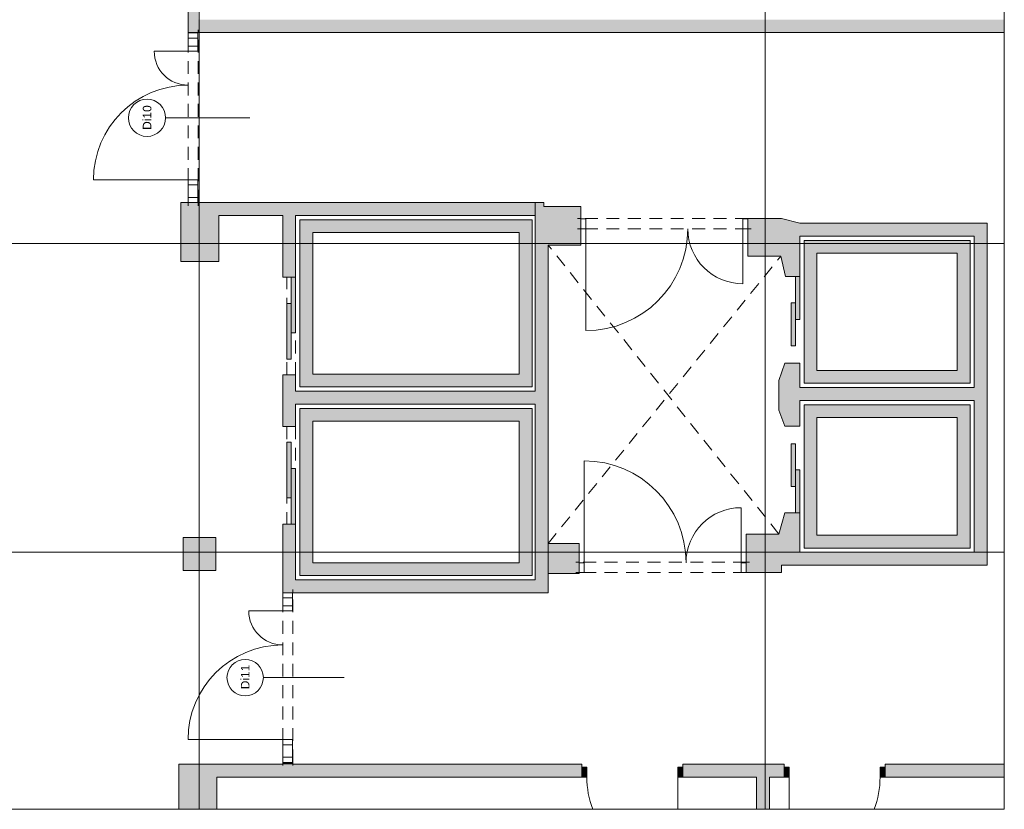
# Paper-space layout 'A-46 WYKOŃCZENIA ŚCIAN - PIĘTRO 1' of a CAD drawing. Header units: millimetres. Extents: x 0 to 500, y 0 to 350.
# Tile 11 of 13: x 229 to 343, y 119 to 211. Entities that reach past the tile are written whole.
import ezdxf
from ezdxf.xclip import XClip

# ---------------------------------------------------------------- set-up
doc = ezdxf.new("R2010")
doc.units = ezdxf.units.MM
doc.header["$MEASUREMENT"] = 0
doc.header["$XCLIPFRAME"] = 0
for name, pattern in [('DASHDOTX2', [1000, 500, -250, 0, -250]), ('Przer. długie kreski', [2.5, 1.5, -1]), ('PRZERYWANA_DU_A', [550, 350.0000000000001, -199.9999999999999])]:
    doc.linetypes.add(name, pattern=pattern)
for name, color, linetype, lineweight in [('0_Nr_pióra__2', 8, 'Continuous', 13), ('A_winda_Nr_pióra__1', 7, 'Continuous', 20), ('A_ściany_Nr_pióra__1', 7, 'Continuous', 20), ('Drzwi Archicad_Nr_pióra__1', 7, 'Continuous', 20), ('Znaczniki drzwi Archicada_Nr_pióra__3', 252, 'Continuous', 13)]:
    doc.layers.add(name, color=color, linetype=linetype, lineweight=lineweight)
for name, color, linetype, lineweight, true_color in [('A_osie_Nr_pióra__16', 7, 'Continuous', 5, 0x0f0f0f), ('A_sufit_Nr_pióra__4', 7, 'Continuous', 18, 0x4b4b4b), ('A_ściany_Nr_pióra__10', 7, 'Continuous', 13, 0x4b4b4b)]:
    doc.layers.add(name, color=color, linetype=linetype, lineweight=lineweight, true_color=true_color)
for name, color, linetype in [('A_podrys', 7, 'Continuous'), ('A_winda', 7, 'Continuous'), ('A_ściany', 7, 'Continuous'), ('Drzwi Archicad', 7, 'Continuous')]:
    doc.layers.add(name, color=color, linetype=linetype)
doc.styles.add('STYL_AUTOMATYCZNY_1', font='arial.ttf')

# ---------------------------------------------------------------- blocks, each defined once
blk = doc.blocks.new('Rysunek_1_1', base_point=(-1525.797894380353, -260.5307451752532))
at = {"layer": 'A_winda', "linetype": 'Continuous', "lineweight": 0, "true_color": 0xfdfdfd}
h = blk.add_hatch(color=7, dxfattribs=at)
h.paths.add_polyline_path([(261.2242145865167, 187.2940889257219), (261.2242145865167, 167.7940889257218), (288.3134395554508, 167.7940889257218), (288.3134395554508, 187.2940889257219)])
h.paths.add_polyline_path([(286.8134395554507, 185.7940889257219), (286.8134395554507, 169.2940889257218), (262.7242145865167, 169.2940889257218), (262.7242145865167, 185.7940889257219)], flags=0)
h = blk.add_hatch(color=7, dxfattribs=at)
h.paths.add_polyline_path([(320.0334395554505, 184.8940889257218), (320.0334395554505, 168.219588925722), (339.3934395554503, 168.219588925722), (339.3934395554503, 184.8940889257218)])
h.paths.add_polyline_path([(337.8934395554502, 183.3940889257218), (337.8934395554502, 169.719588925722), (321.5334395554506, 169.719588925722), (321.5334395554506, 183.3940889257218)], flags=0)
for points in [[(260.2242145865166, 174.1040889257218), (260.7242145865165, 174.1040889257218), (260.7242145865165, 180.6040889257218), (260.2242145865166, 180.6040889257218)], [(319.0334395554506, 175.6682467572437), (319.5334395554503, 175.6682467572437), (319.5334395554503, 180.6682467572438), (319.0334395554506, 180.6682467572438)], [(259.7242145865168, 171.0446516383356), (260.2242145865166, 171.0446516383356), (260.2242145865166, 177.5446516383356), (259.7242145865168, 177.5446516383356)], [(318.5334395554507, 172.6088094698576), (319.0334395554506, 172.6088094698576), (319.0334395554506, 177.6088094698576), (318.5334395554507, 177.6088094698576)], [(259.7242145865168, 161.363526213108), (259.7242145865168, 154.8635262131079), (260.2242145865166, 154.8635262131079), (260.2242145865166, 161.363526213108)], [(318.5334395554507, 161.1811645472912), (318.5334395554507, 156.1811645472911), (319.0334395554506, 156.1811645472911), (319.0334395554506, 161.1811645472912)], [(260.2242145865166, 158.3040889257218), (260.2242145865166, 151.8040889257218), (260.7242145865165, 151.8040889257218), (260.7242145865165, 158.3040889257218)], [(319.0334395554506, 158.121727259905), (319.0334395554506, 153.121727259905), (319.5334395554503, 153.121727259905), (319.5334395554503, 158.121727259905)]]:
    blk.add_hatch(color=7, dxfattribs=at).paths.add_polyline_path(points)
h = blk.add_hatch(color=7, dxfattribs=at)
h.paths.add_polyline_path([(339.3934395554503, 165.719588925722), (320.0334395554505, 165.719588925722), (320.0334395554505, 149.0120889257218), (339.3934395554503, 149.0120889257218)])
h.paths.add_polyline_path([(337.8934395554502, 164.219588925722), (337.8934395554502, 150.5120889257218), (321.5334395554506, 150.5120889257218), (321.5334395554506, 164.219588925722)], flags=0)
h = blk.add_hatch(color=7, dxfattribs=at)
h.paths.add_polyline_path([(261.2242145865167, 165.2940889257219), (261.2242145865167, 145.7940889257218), (288.3134395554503, 145.7940889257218), (288.3134395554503, 165.2940889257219)])
h.paths.add_polyline_path([(286.8134395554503, 163.7940889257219), (286.8134395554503, 147.2940889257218), (262.7242145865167, 147.2940889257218), (262.7242145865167, 163.7940889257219)], flags=0)
at = {"layer": 'A_ściany', "linetype": 'Continuous', "lineweight": 0, "true_color": 0x000000}
for points in [[(249.3942214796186, 210.6240889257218), (249.3942214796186, 216.5469609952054), (248.1942214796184, 215.3460892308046), (248.1942214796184, 209.1240889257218)], [(249.3942231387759, 210.624087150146), (248.1942198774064, 209.1240901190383), (343.3934398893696, 209.1240901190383), (343.3934398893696, 210.624087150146)], [(251.7942145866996, 187.7940889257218), (288.6890129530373, 187.7940889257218), (288.6890129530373, 189.2940889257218), (247.3442145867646, 189.2940889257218)], [(247.3442145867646, 189.2940889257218), (247.344214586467, 182.4440889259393), (251.7942145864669, 182.4440889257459), (251.7942145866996, 187.7940889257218)], [(293.9890129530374, 184.3481088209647), (293.9890129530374, 188.8440889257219), (289.6834395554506, 188.8440889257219), (289.6834395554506, 189.2940889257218), (288.6890129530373, 189.2940889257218), (288.6890129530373, 187.7940889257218), (288.6890129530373, 184.3481088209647)], [(260.7242145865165, 187.7940889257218), (259.2242145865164, 187.7940889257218), (259.2242145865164, 180.6040889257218), (260.7242145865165, 180.6040889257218)], [(313.4890129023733, 183.0481087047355), (317.3390128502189, 183.0481087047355), (317.8544154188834, 180.6682470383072), (319.5334396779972, 180.6682476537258), (319.5334396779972, 186.8940887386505), (317.4223540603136, 187.4481088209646), (313.4890129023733, 187.4481088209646)], [(341.3934395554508, 186.8940889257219), (319.5334395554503, 186.8940889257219), (319.533439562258, 185.3940889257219), (341.3934395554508, 185.3940889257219)], [(341.3934395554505, 147.0120889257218), (341.3934395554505, 185.3940889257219), (339.8934395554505, 185.3940889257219), (339.8934395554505, 148.5120889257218)], [(290.1890129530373, 143.7940889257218), (290.1890129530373, 184.3481088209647), (288.6890129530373, 184.3481088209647), (288.6890129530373, 145.2940889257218)], [(317.8044158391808, 170.5682471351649), (317.0890130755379, 168.5407611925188), (317.0890130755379, 165.0907612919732), (317.8044158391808, 163.2230887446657), (319.5334398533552, 163.2230887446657), (319.5334398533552, 170.5682471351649)], [(259.2242145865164, 169.2040889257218), (259.2242145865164, 163.2040888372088), (260.7242144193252, 163.2040888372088), (260.7242144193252, 169.2040889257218)], [(319.5334396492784, 166.2195889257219), (339.8934395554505, 166.2195889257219), (339.8934395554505, 167.7195889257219), (319.5334396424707, 167.7195889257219)], [(260.7242145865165, 165.7940889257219), (288.6890129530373, 165.7940889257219), (288.6890129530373, 167.2940889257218), (260.7242145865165, 167.2940889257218)], [(317.0890130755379, 150.6481090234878), (313.289012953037, 150.6481090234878), (313.289012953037, 146.1481088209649), (317.4223541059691, 146.1481088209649), (317.4223541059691, 147.0120888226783), (319.5334398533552, 147.0120888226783), (319.5334398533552, 153.1217269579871), (317.8040213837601, 153.1217269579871)], [(259.2242145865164, 143.7940889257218), (260.7242144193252, 145.2940887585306), (260.7242144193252, 151.8040888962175), (259.2242145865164, 151.8040888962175)], [(247.6242145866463, 150.2440889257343), (247.6242145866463, 146.3940889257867), (251.4242145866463, 146.3940889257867), (251.4242145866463, 150.2440889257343)], [(293.7890129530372, 146.0481088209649), (293.7890129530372, 149.5481088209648), (290.1890129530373, 149.5481088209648), (290.1890129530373, 146.0481088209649)], [(319.5334397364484, 147.0120889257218), (341.3934395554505, 147.0120889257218), (339.8934395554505, 148.5120889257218), (319.5334397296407, 148.5120889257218)], [(288.6890129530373, 145.2940889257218), (260.7242145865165, 145.2940889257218), (259.2242145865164, 143.7940889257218), (290.1890129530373, 143.7940889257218)], [(251.5492127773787, 122.2940892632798), (247.0992151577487, 123.794089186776), (247.0992151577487, 118.5440894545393), (251.5492127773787, 118.5440894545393)], [(247.0992145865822, 123.7940888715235), (251.5492146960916, 122.2940889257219), (294.0992150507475, 122.2940889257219), (294.0992150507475, 123.7940888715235)], [(259.2242145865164, 123.7940889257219), (260.4132145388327, 123.7940889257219), (260.4132145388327, 124.0140889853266), (259.2242145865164, 124.0140889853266)], [(305.8992140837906, 122.2940889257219), (317.6992147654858, 122.2940889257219), (317.6992147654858, 123.7940887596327), (305.8992140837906, 123.7940887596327)], [(329.4992140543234, 123.7940886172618), (329.4992140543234, 122.2940903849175), (343.3934384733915, 122.2940903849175), (343.3934384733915, 123.7940886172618)], [(315.999216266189, 122.2940881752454), (314.4992139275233, 122.2940881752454), (314.4992139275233, 118.5440897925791), (315.999216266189, 118.5440897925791)]]:
    blk.add_hatch(color=18, dxfattribs=at).paths.add_polyline_path(points)
at = {"layer": 'Drzwi Archicad', "linetype": 'Continuous', "lineweight": 0, "true_color": 0xfdfdfd}
for points in [[(294.0992145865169, 123.444088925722), (294.0992145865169, 122.2940889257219), (294.6992145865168, 122.2940889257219), (294.6992145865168, 123.444088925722)], [(305.8992145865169, 122.2940889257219), (305.8992145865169, 123.444088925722), (305.2992145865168, 123.444088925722), (305.2992145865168, 122.2940889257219)], [(317.6992145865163, 122.2940889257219), (318.2992145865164, 122.2940889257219), (318.2992145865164, 123.444088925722), (317.6992145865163, 123.444088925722)], [(329.4992145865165, 123.444088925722), (328.8992145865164, 123.444088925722), (328.8992145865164, 122.2940889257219), (329.4992145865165, 122.2940889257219)]]:
    blk.add_hatch(color=7, dxfattribs=at).paths.add_polyline_path(points)
at = {"layer": '0_Nr_pióra__2', "color": 8, "linetype": 'PRZERYWANA_DU_A', "lineweight": 13, "flags": 128}
for points in [[(343.3934395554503, 118.5440889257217), (343.3934395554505, 213.5440889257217)], [(216.3282293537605, 118.5440889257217), (251.3282293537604, 118.5440889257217)], [(251.3282293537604, 118.5440889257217), (343.3934395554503, 118.5440889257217)]]:
    blk.add_lwpolyline(points, dxfattribs=at)
at = {"layer": 'A_osie_Nr_pióra__16', "color": 250, "linetype": 'DASHDOTX2', "lineweight": 5, "true_color": 0x0f0f0f}
for p, q in [((249.4992162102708, 268.0020635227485), (249.4992162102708, 118.5440895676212)), ((315.4992158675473, 268.0020635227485), (315.4992158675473, 118.5440895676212)), ((343.3934386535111, 184.544086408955), (119.1945471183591, 184.544086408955)), ((343.3934386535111, 148.5440924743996), (119.1945471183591, 148.5440924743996))]:
    blk.add_line(p, q, dxfattribs=at)
at = {"layer": 'A_sufit_Nr_pióra__4', "color": 251, "linetype": 'Przer. długie kreski', "lineweight": 18, "true_color": 0x4b4b4b}
for p, q in [((317.0890122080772, 150.6481098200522), (290.1890138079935, 184.3481088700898)), ((290.1890138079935, 149.54811059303), (317.3390113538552, 183.0481080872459))]:
    blk.add_line(p, q, dxfattribs=at)
at = {"layer": 'A_winda_Nr_pióra__1', "color": 7, "linetype": 'Przer. długie kreski', "lineweight": 20}
for p, q in [((259.7242137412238, 169.2040900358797), (259.7242137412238, 180.6040891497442)), ((260.7242140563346, 169.2040900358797), (260.7242140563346, 180.2040897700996)), ((259.7242137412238, 163.2040881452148), (259.7242137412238, 151.8040890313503)), ((260.7242140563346, 163.2040881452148), (260.7242140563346, 152.2040884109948))]:
    blk.add_line(p, q, dxfattribs=at)
at = {"layer": 'A_winda_Nr_pióra__1', "color": 7, "linetype": 'PRZERYWANA_DU_A', "lineweight": 20, "flags": 128}
for points in [[(261.2242145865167, 187.2940889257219), (288.3134395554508, 187.2940889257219), (288.3134395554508, 167.7940889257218), (261.2242145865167, 167.7940889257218)], [(286.8134395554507, 185.7940889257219), (286.8134395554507, 169.2940889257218), (262.7242145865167, 169.2940889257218), (262.7242145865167, 185.7940889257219)], [(320.0334395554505, 184.8940889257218), (339.3934395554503, 184.8940889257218), (339.3934395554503, 168.219588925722), (320.0334395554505, 168.219588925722)], [(337.8934395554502, 183.3940889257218), (337.8934395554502, 169.719588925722), (321.5334395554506, 169.719588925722), (321.5334395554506, 183.3940889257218)], [(339.3934395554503, 165.719588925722), (320.0334395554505, 165.719588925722), (320.0334395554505, 149.0120889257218), (339.3934395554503, 149.0120889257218)], [(261.2242145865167, 165.2940889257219), (288.3134395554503, 165.2940889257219), (288.3134395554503, 145.7940889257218), (261.2242145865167, 145.7940889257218)], [(286.8134395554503, 163.7940889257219), (286.8134395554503, 147.2940889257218), (262.7242145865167, 147.2940889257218), (262.7242145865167, 163.7940889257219)], [(337.8934395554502, 164.219588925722), (337.8934395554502, 150.5120889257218), (321.5334395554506, 150.5120889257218), (321.5334395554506, 164.219588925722)]]:
    blk.add_lwpolyline(points, close=True, dxfattribs=at)
at = {"layer": 'A_winda_Nr_pióra__1', "color": 7, "linetype": 'Continuous', "lineweight": 20, "flags": 128}
for points in [[(260.2242145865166, 174.1040889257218), (260.2242145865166, 180.6040889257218), (260.7242145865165, 180.6040889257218), (260.7242145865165, 174.1040889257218)], [(319.0334395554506, 175.6682467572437), (319.0334395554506, 180.6682467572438), (319.5334395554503, 180.6682467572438), (319.5334395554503, 175.6682467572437)], [(259.7242145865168, 171.0446516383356), (259.7242145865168, 177.5446516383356), (260.2242145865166, 177.5446516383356), (260.2242145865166, 171.0446516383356)], [(318.5334395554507, 172.6088094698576), (318.5334395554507, 177.6088094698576), (319.0334395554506, 177.6088094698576), (319.0334395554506, 172.6088094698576)], [(259.7242145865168, 161.363526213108), (259.7242145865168, 154.8635262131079), (260.2242145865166, 154.8635262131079), (260.2242145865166, 161.363526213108)], [(318.5334395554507, 161.1811645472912), (318.5334395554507, 156.1811645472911), (319.0334395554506, 156.1811645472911), (319.0334395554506, 161.1811645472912)], [(260.2242145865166, 158.3040889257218), (260.2242145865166, 151.8040889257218), (260.7242145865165, 151.8040889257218), (260.7242145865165, 158.3040889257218)], [(319.0334395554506, 158.121727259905), (319.0334395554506, 153.121727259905), (319.5334395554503, 153.121727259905), (319.5334395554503, 158.121727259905)]]:
    blk.add_lwpolyline(points, close=True, dxfattribs=at)
at = {"layer": 'A_ściany_Nr_pióra__1', "color": 7, "linetype": 'Continuous', "lineweight": 20}
for p, q in [((248.1942216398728, 209.074087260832), (248.1942216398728, 209.4440888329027)), ((248.1942216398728, 209.074087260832), (249.3442221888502, 209.074087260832)), ((249.3442221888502, 209.074087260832), (249.3832215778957, 209.074087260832)), ((249.3832215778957, 209.074087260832), (249.3832215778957, 209.4440888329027)), ((248.1942216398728, 189.2940897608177), (248.1942216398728, 188.9240881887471)), ((248.1942216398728, 189.2940897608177), (249.3442221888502, 189.2940897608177)), ((249.3442221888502, 189.2940897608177), (249.3832215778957, 189.2940897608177)), ((249.3832215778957, 189.2940897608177), (249.3832215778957, 188.9240881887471)), ((293.989013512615, 187.4481087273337), (293.6190119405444, 187.4481087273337)), ((293.989013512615, 187.3981074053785), (293.989013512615, 187.4481087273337)), ((293.989013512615, 186.2481105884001), (293.989013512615, 187.3981074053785)), ((313.4890140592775, 187.4481087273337), (313.8590118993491, 187.4481087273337)), ((313.4890140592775, 187.3981074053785), (313.4890140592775, 187.4481087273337)), ((313.4890140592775, 186.2481105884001), (313.4890140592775, 187.3981074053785)), ((293.989013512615, 186.2481105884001), (293.6190119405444, 186.2481105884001)), ((313.4890140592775, 186.2481105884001), (313.8590118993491, 186.2481105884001)), ((259.2242154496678, 180.6040891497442), (260.7242140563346, 180.6040891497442)), ((319.5334379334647, 180.6682459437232), (317.8544153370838, 180.6682459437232)), ((317.8044140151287, 170.5682476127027), (319.5334379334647, 170.5682476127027)), ((259.2242154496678, 169.2040900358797), (260.7242140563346, 169.2040900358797)), ((260.7242140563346, 163.2040881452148), (259.2242154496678, 163.2040881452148)), ((319.5334416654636, 163.223087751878), (317.8044140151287, 163.223087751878)), ((317.8040221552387, 153.1217272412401), (319.5334416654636, 153.1217272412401)), ((260.7242140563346, 151.8040890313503), (259.2242154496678, 151.8040890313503)), ((293.7890119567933, 147.3481084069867), (293.4190141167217, 147.3481084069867)), ((293.7890119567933, 147.2981070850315), (293.7890119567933, 147.3481084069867)), ((293.7890119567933, 146.148110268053), (293.7890119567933, 147.2981070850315)), ((313.2890125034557, 147.3481084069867), (313.6590140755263, 147.3481084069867)), ((313.2890125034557, 147.2981070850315), (313.2890125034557, 147.3481084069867)), ((313.2890125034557, 146.148110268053), (313.2890125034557, 147.2981070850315)), ((293.7890119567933, 146.148110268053), (293.4190141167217, 146.148110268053)), ((313.2890125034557, 146.148110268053), (313.6590140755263, 146.148110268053)), ((259.2242154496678, 143.7940884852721), (259.2242154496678, 144.1640900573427)), ((259.2242154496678, 143.7940884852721), (260.3742159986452, 143.7940884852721)), ((260.3742159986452, 143.7940884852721), (260.4132153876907, 143.7940884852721)), ((260.4132153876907, 143.7940884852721), (260.4132153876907, 144.1640900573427)), ((259.2242154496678, 124.0140872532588), (259.2242154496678, 123.6440894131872)), ((259.2242154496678, 124.0140872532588), (260.3742159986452, 124.0140872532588)), ((260.3742159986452, 124.0140872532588), (260.4132153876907, 124.0140872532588)), ((260.4132153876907, 124.0140872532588), (260.4132153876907, 123.6440894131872)), ((294.0992157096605, 123.7940896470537), (293.7292141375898, 123.7940896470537)), ((294.0992157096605, 123.4440878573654), (294.0992157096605, 123.7940896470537)), ((294.0992157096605, 122.294087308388), (294.0992157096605, 123.4440878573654)), ((305.8992142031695, 123.7940896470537), (306.2692157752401, 123.7940896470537)), ((305.8992142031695, 123.4440878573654), (305.8992142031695, 123.7940896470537)), ((305.8992142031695, 122.294087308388), (305.8992142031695, 123.4440878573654)), ((317.6992164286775, 123.7940896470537), (317.3292148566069, 123.7940896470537)), ((317.6992164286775, 123.4440878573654), (317.6992164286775, 123.7940896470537)), ((317.6992164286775, 122.294087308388), (317.6992164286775, 123.4440878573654)), ((329.4992149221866, 123.7940896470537), (329.8692127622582, 123.7940896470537)), ((329.4992149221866, 123.4440878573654), (329.4992149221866, 123.7940896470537)), ((329.4992149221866, 122.294087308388), (329.4992149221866, 123.4440878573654)), ((294.0992157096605, 122.294087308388), (293.6292152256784, 122.294087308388)), ((305.8992142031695, 122.294087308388), (306.3692146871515, 122.294087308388)), ((317.6992164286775, 122.294087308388), (317.2292159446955, 122.294087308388)), ((329.4992149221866, 122.294087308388), (329.9692154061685, 122.294087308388))]:
    blk.add_line(p, q, dxfattribs=at)
at = {"layer": 'A_ściany_Nr_pióra__1', "color": 7, "linetype": 'Continuous', "lineweight": 20, "flags": 128}
for points in [[(248.1942214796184, 215.3460892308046), (248.1942214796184, 209.1240889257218)], [(248.1942214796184, 209.1240889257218), (343.3934395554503, 209.1240889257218)], [(288.6890129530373, 189.2940889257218), (247.3442145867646, 189.2940889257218)], [(247.3442145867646, 189.2940889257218), (247.344214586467, 182.4440889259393)], [(289.6834395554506, 189.2940889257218), (288.6890129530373, 189.2940889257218)], [(288.6890129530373, 189.2940889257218), (288.6890129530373, 187.7940889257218)], [(289.6834395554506, 188.8440889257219), (289.6834395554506, 189.2940889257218)], [(293.9890129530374, 188.8440889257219), (289.6834395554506, 188.8440889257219)], [(293.9890129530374, 187.4481088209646), (293.9890129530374, 188.8440889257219)], [(251.7942145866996, 187.7940889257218), (259.2242145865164, 187.7940889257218)], [(251.7942145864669, 182.4440889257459), (251.7942145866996, 187.7940889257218)], [(259.2242145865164, 187.7940889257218), (259.2242145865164, 180.6040889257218)], [(260.7242145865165, 180.6040888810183), (260.7242145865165, 187.7940889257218)], [(260.7242145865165, 187.7940889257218), (288.6890129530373, 187.7940889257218)], [(288.6890129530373, 187.7940889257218), (288.6890129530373, 184.3481088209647)], [(317.4223541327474, 187.4481088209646), (313.4890129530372, 187.4481088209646)], [(319.5334395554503, 186.8940889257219), (317.4223541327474, 187.4481088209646)], [(293.9890129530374, 184.3481088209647), (293.9890129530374, 186.2481088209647)], [(313.4890129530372, 186.2481088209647), (313.4890129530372, 183.0481088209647)], [(341.3934395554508, 186.8940889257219), (319.5334395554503, 186.8940889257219)], [(341.3934395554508, 185.3940889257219), (341.3934395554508, 186.8940889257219)], [(319.533439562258, 185.3940889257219), (339.8934395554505, 185.3940889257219)], [(319.5334395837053, 180.6682476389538), (319.533439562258, 185.3940889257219)], [(339.8934395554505, 185.3940889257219), (339.8934395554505, 167.7195889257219)], [(341.3934395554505, 147.0120889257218), (341.3934395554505, 185.3940889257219)], [(288.6890129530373, 184.3481088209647), (288.6890129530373, 167.2940889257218)], [(290.1890129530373, 143.7940889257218), (290.1890129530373, 184.3481088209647)], [(290.1890129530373, 184.3481088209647), (293.9890129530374, 184.3481088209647)], [(313.4890129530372, 183.0481088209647), (317.3390129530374, 183.0481088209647)], [(317.3390129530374, 183.0481088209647), (317.8544154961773, 180.6682468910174)], [(247.344214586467, 182.4440889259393), (251.7942145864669, 182.4440889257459)], [(317.8044154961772, 170.5682468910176), (317.0890129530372, 168.540760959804)], [(319.5334396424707, 167.7195889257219), (319.5334396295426, 170.5682467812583)], [(259.2242145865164, 169.2040889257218), (259.2242145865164, 163.2040889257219)], [(260.7242145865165, 167.2940889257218), (260.7242145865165, 169.2040886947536)], [(317.0890129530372, 168.540760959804), (317.0890129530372, 165.090760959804)], [(339.8934395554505, 167.7195889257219), (319.5334396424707, 167.7195889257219)], [(288.6890129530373, 167.2940889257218), (260.7242145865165, 167.2940889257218)], [(260.7242145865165, 163.20408903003), (260.7242145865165, 165.7940889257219)], [(260.7242145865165, 165.7940889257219), (288.6890129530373, 165.7940889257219)], [(288.6890129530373, 165.7940889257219), (288.6890129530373, 145.2940889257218)], [(319.5334396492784, 166.2195889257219), (339.8934395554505, 166.2195889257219)], [(319.5334396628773, 163.2230889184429), (319.5334396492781, 166.2195889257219)], [(339.8934395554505, 166.2195889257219), (339.8934395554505, 148.5120889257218)], [(317.0890129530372, 165.090760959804), (317.8044154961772, 163.2230888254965)], [(317.8044154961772, 153.1230888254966), (317.0890129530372, 150.6481088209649)], [(319.5334397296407, 148.5120889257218), (319.5334397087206, 153.1217271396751)], [(259.2242145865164, 151.8040889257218), (259.2242145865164, 143.7940889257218)], [(260.7242145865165, 145.2940889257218), (260.7242145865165, 151.8040888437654)], [(317.0890129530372, 150.6481088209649), (313.289012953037, 150.6481088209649)], [(313.289012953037, 150.6481088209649), (313.289012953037, 147.3481088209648)], [(247.6242145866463, 150.2440889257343), (247.6242145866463, 146.3940889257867)], [(251.4242145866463, 150.2440889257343), (247.6242145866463, 150.2440889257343)], [(251.4242145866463, 146.3940889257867), (251.4242145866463, 150.2440889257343)], [(293.7890129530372, 149.5481088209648), (290.1890129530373, 149.5481088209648)], [(290.1890129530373, 149.5481088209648), (290.1890129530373, 146.0481088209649)], [(293.7890129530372, 147.3481088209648), (293.7890129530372, 149.5481088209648)], [(339.8934395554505, 148.5120889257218), (319.5334397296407, 148.5120889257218)], [(317.4223541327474, 146.1481088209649), (317.4223541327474, 147.0120889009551)], [(317.4223541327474, 147.0120889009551), (319.5334397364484, 147.0120889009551)], [(319.5334397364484, 147.0120889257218), (341.3934395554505, 147.0120889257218)], [(247.6242145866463, 146.3940889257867), (251.4242145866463, 146.3940889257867)], [(290.1890129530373, 146.0481088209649), (293.7890129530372, 146.0481088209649)], [(293.7890129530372, 146.0481088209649), (293.7890129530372, 146.1481088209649)], [(313.289012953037, 146.1481088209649), (317.4223541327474, 146.1481088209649)], [(288.6890129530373, 145.2940889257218), (260.7242145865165, 145.2940889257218)], [(260.4132145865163, 143.7940889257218), (290.1890129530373, 143.7940889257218)], [(247.0992145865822, 123.7940889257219), (247.0992145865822, 118.5440889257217)], [(259.2242145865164, 123.7940889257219), (247.0992145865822, 123.7940889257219)], [(259.2242145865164, 124.0140889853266), (259.2242145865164, 123.7940889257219)], [(260.4132145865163, 123.7940889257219), (260.4132145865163, 124.0140889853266)], [(294.0992150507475, 123.7940889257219), (260.4132145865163, 123.7940889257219)], [(317.699214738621, 123.7940889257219), (305.8992140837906, 123.7940889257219)], [(343.3934395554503, 123.7940889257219), (329.4992153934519, 123.7940889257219)], [(251.5492145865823, 118.5440889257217), (251.5492145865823, 122.2940889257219)], [(251.5492145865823, 122.2940889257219), (294.0992143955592, 122.2940889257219)], [(305.8992143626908, 122.2940889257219), (314.4992145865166, 122.2940889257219)], [(314.4992145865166, 122.2940889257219), (314.4992145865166, 118.5440889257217)], [(315.9992145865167, 118.5440889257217), (315.9992145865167, 122.2940889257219)], [(315.9992145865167, 122.2940889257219), (317.6992143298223, 122.2940889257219)], [(329.4992142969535, 122.2940889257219), (343.3934395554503, 122.2940889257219)]]:
    blk.add_lwpolyline(points, dxfattribs=at)
at = {"layer": 'A_ściany_Nr_pióra__10', "color": 251, "linetype": 'Przer. długie kreski', "lineweight": 13, "true_color": 0x4b4b4b}
for p, q in [((248.1942216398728, 189.2940897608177), (248.1942216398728, 209.074087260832)), ((249.3832215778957, 189.2940897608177), (249.3832215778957, 209.074087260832)), ((313.4890140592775, 187.4481087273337), (293.989013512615, 187.4481087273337)), ((313.4890140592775, 186.2481105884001), (293.989013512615, 186.2481105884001)), ((313.2760251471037, 147.3481084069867), (293.7890119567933, 147.3481084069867)), ((313.2760251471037, 146.148110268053), (293.7890119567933, 146.148110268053)), ((259.2242154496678, 124.0140872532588), (259.2242154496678, 143.7940884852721)), ((260.4132153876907, 124.0140872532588), (260.4132153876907, 143.7940884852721))]:
    blk.add_line(p, q, dxfattribs=at)
at = {"layer": 'Drzwi Archicad_Nr_pióra__1', "color": 7, "linetype": 'Continuous', "lineweight": 20}
for p, q in [((248.1942216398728, 209.074087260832), (248.1942216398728, 209.4440888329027)), ((248.1942216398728, 209.074087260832), (248.1942216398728, 209.4440888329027)), ((248.1942216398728, 208.4740900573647), (248.1942216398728, 209.074087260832)), ((248.1942216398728, 209.074087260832), (249.3442221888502, 209.074087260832)), ((248.1942216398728, 209.074087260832), (249.3442221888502, 209.074087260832)), ((248.1942216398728, 209.074087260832), (249.3442221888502, 209.074087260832)), ((249.3442221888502, 209.074087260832), (249.3442221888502, 208.4740900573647)), ((249.3442221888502, 209.074087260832), (249.3832215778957, 209.074087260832)), ((249.3442221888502, 209.074087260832), (249.3832215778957, 209.074087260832)), ((249.3832215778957, 209.074087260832), (249.3832215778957, 209.4440888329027)), ((249.3832215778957, 209.074087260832), (249.3832215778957, 209.4440888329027)), ((249.3442221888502, 208.4740900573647), (248.1942216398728, 208.4740900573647)), ((248.1942216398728, 207.552241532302), (248.1942216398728, 208.4740900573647)), ((248.1942216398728, 208.4740900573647), (249.3442221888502, 208.4740900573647)), ((249.3442221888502, 208.4740900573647), (249.3442221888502, 207.552241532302)), ((248.1942216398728, 206.9522405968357), (244.2342199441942, 206.9522405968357)), ((248.1942216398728, 206.9522405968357), (248.1942216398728, 207.552241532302)), ((248.1942216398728, 207.552241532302), (249.3442221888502, 207.552241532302)), ((249.3442221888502, 207.552241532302), (248.1942216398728, 207.552241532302)), ((249.3442221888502, 206.9522405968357), (248.1942216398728, 206.9522405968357)), ((249.3442221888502, 207.552241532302), (249.3442221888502, 206.9522405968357)), ((248.1942216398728, 191.9522396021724), (237.1542223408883, 191.9522396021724)), ((248.1942216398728, 191.3522386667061), (248.1942216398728, 191.9522396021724)), ((248.1942216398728, 191.9522396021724), (249.3442221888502, 191.9522396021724)), ((249.3442221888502, 191.9522396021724), (249.3442221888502, 191.3522386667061)), ((249.3442221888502, 191.3522386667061), (248.1942216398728, 191.3522386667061)), ((248.1942216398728, 189.894090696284), (248.1942216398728, 191.3522386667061)), ((248.1942216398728, 191.3522386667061), (249.3442221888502, 191.3522386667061)), ((249.3442221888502, 191.3522386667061), (249.3442221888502, 189.894090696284)), ((248.1942216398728, 189.2940897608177), (248.1942216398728, 189.894090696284)), ((248.1942216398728, 189.894090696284), (249.3442221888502, 189.894090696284)), ((249.3442221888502, 189.894090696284), (248.1942216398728, 189.894090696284)), ((249.3442221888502, 189.894090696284), (249.3442221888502, 189.2940897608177)), ((249.3442221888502, 189.2940897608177), (248.1942216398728, 189.2940897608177)), ((248.1942216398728, 189.2940897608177), (249.3442221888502, 189.2940897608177)), ((248.1942216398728, 189.2940897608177), (249.3442221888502, 189.2940897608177)), ((248.1942216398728, 189.2940897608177), (248.1942216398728, 188.9240881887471)), ((248.1942216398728, 189.2940897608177), (248.1942216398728, 188.9240881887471)), ((249.3442221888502, 189.2940897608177), (249.3832215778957, 189.2940897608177)), ((249.3442221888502, 189.2940897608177), (249.3832215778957, 189.2940897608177)), ((249.3832215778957, 189.2940897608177), (249.3832215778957, 188.9240881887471)), ((249.3832215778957, 189.2940897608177), (249.3832215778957, 188.9240881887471)), ((293.989013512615, 187.4481087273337), (293.6190119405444, 187.4481087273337)), ((293.989013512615, 187.4481087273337), (293.6190119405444, 187.4481087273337)), ((293.989013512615, 187.3981074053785), (293.989013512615, 187.4481087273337)), ((293.989013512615, 187.3981074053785), (293.989013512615, 187.4481087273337)), ((294.5890144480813, 187.3981074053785), (293.989013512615, 187.3981074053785)), ((293.989013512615, 187.3981074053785), (293.989013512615, 186.2481105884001)), ((293.989013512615, 186.2481105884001), (293.989013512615, 187.3981074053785)), ((293.989013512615, 186.2481105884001), (293.989013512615, 187.3981074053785)), ((294.5890144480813, 186.2481105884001), (294.5890144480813, 187.3981074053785)), ((313.4890140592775, 187.3981074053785), (312.8890131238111, 187.3981074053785)), ((312.8890131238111, 187.3981074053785), (312.8890131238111, 186.2481105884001)), ((313.4890140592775, 187.3981074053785), (313.4890140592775, 187.4481087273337)), ((313.4890140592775, 187.3981074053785), (313.4890140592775, 187.4481087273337)), ((313.4890140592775, 187.4481087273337), (313.8590118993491, 187.4481087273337)), ((313.4890140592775, 187.4481087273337), (313.8590118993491, 187.4481087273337)), ((313.4890140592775, 186.2481105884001), (313.4890140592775, 187.3981074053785)), ((313.4890140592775, 186.2481105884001), (313.4890140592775, 187.3981074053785)), ((313.4890140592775, 186.2481105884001), (313.4890140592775, 187.3981074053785)), ((293.989013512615, 186.2481105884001), (293.6190119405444, 186.2481105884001)), ((293.989013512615, 186.2481105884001), (293.6190119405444, 186.2481105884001)), ((293.989013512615, 186.2481105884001), (294.5890144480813, 186.2481105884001)), ((294.5890144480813, 186.2481105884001), (294.5890144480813, 174.368109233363)), ((312.8890131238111, 186.2481105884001), (313.4890140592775, 186.2481105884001)), ((312.8890131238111, 186.2481105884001), (312.8890131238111, 179.8281095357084)), ((313.4890140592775, 186.2481105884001), (313.8590118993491, 186.2481105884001)), ((313.4890140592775, 186.2481105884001), (313.8590118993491, 186.2481105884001)), ((259.2242154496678, 180.6040891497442), (260.7242140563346, 180.6040891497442)), ((319.5334379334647, 180.6682459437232), (317.8544153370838, 180.6682459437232)), ((317.8044140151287, 170.5682476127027), (319.5334379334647, 170.5682476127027)), ((259.2242154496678, 169.2040900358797), (260.7242140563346, 169.2040900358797)), ((260.7242140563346, 163.2040881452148), (259.2242154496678, 163.2040881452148)), ((319.5334416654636, 163.223087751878), (317.8044140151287, 163.223087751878)), ((294.3890128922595, 147.2981070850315), (294.3890128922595, 159.1781084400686)), ((312.6890115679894, 147.2981070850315), (312.6890115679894, 153.7181081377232)), ((317.8040221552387, 153.1217272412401), (319.5334416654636, 153.1217272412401)), ((260.7242140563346, 151.8040890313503), (259.2242154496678, 151.8040890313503)), ((293.7890119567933, 147.3481084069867), (293.4190141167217, 147.3481084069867)), ((293.7890119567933, 147.3481084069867), (293.4190141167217, 147.3481084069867)), ((293.7890119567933, 147.2981070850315), (293.7890119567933, 147.3481084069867)), ((293.7890119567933, 147.2981070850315), (293.7890119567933, 147.3481084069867)), ((293.7890119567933, 147.2981070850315), (294.3890128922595, 147.2981070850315)), ((293.7890119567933, 146.148110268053), (293.7890119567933, 147.2981070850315)), ((293.7890119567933, 146.148110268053), (293.7890119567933, 147.2981070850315)), ((293.7890119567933, 146.148110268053), (293.7890119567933, 147.2981070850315)), ((294.3890128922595, 147.2981070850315), (294.3890128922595, 146.148110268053)), ((312.6890115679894, 146.148110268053), (312.6890115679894, 147.2981070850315)), ((312.6890115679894, 147.2981070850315), (313.2890125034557, 147.2981070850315)), ((313.2890125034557, 147.2981070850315), (313.2890125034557, 147.3481084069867)), ((313.2890125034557, 147.2981070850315), (313.2890125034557, 147.3481084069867)), ((313.2890125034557, 147.3481084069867), (313.6590140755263, 147.3481084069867)), ((313.2890125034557, 147.3481084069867), (313.6590140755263, 147.3481084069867)), ((313.2890125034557, 147.2981070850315), (313.2890125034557, 146.148110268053)), ((313.2890125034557, 146.148110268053), (313.2890125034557, 147.2981070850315)), ((313.2890125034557, 146.148110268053), (313.2890125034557, 147.2981070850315)), ((293.7890119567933, 146.148110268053), (293.4190141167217, 146.148110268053)), ((293.7890119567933, 146.148110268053), (293.4190141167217, 146.148110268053)), ((294.3890128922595, 146.148110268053), (293.7890119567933, 146.148110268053)), ((313.2890125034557, 146.148110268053), (312.6890115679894, 146.148110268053)), ((313.2890125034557, 146.148110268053), (313.6590140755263, 146.148110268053)), ((313.2890125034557, 146.148110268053), (313.6590140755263, 146.148110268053)), ((259.2242154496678, 143.7940884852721), (259.2242154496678, 144.1640900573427)), ((259.2242154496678, 143.7940884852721), (259.2242154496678, 144.1640900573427)), ((259.2242154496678, 143.1940875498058), (259.2242154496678, 143.7940884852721)), ((259.2242154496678, 143.7940884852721), (260.3742159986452, 143.7940884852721)), ((259.2242154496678, 143.7940884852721), (260.3742159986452, 143.7940884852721)), ((259.2242154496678, 143.7940884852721), (260.3742159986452, 143.7940884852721)), ((260.3742159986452, 143.7940884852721), (260.3742159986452, 143.1940875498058)), ((260.3742159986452, 143.7940884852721), (260.4132153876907, 143.7940884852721)), ((260.3742159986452, 143.7940884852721), (260.4132153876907, 143.7940884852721)), ((260.4132153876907, 143.7940884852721), (260.4132153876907, 144.1640900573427)), ((260.4132153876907, 143.7940884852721), (260.4132153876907, 144.1640900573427)), ((260.3742159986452, 143.1940875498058), (259.2242154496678, 143.1940875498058)), ((259.2242154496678, 142.272239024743), (259.2242154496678, 143.1940875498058)), ((259.2242154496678, 143.1940875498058), (260.3742159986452, 143.1940875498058)), ((260.3742159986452, 143.1940875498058), (260.3742159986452, 142.272239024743)), ((259.2242154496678, 141.6722380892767), (255.2642137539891, 141.6722380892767)), ((259.2242154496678, 141.6722380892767), (259.2242154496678, 142.272239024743)), ((259.2242154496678, 142.272239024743), (260.3742159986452, 142.272239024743)), ((260.3742159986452, 142.272239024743), (259.2242154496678, 142.272239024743)), ((260.3742159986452, 141.6722380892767), (259.2242154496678, 141.6722380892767)), ((260.3742159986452, 142.272239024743), (260.3742159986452, 141.6722380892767)), ((259.2242154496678, 126.6722408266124), (248.1842161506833, 126.6722408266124)), ((259.2242154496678, 126.0722398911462), (259.2242154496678, 126.6722408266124)), ((259.2242154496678, 126.6722408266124), (260.3742159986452, 126.6722408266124)), ((260.3742159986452, 126.6722408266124), (260.3742159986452, 126.0722398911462)), ((260.3742159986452, 126.0722398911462), (259.2242154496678, 126.0722398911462)), ((259.2242154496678, 124.6140881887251), (259.2242154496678, 126.0722398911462)), ((259.2242154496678, 126.0722398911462), (260.3742159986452, 126.0722398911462)), ((260.3742159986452, 126.0722398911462), (260.3742159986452, 124.6140881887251)), ((259.2242154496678, 124.0140872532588), (259.2242154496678, 124.6140881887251)), ((259.2242154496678, 124.6140881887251), (260.3742159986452, 124.6140881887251)), ((260.3742159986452, 124.6140881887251), (259.2242154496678, 124.6140881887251)), ((260.3742159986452, 124.6140881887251), (260.3742159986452, 124.0140872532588)), ((260.3742159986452, 124.0140872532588), (259.2242154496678, 124.0140872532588)), ((259.2242154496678, 124.0140872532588), (260.3742159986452, 124.0140872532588)), ((259.2242154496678, 124.0140872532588), (260.3742159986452, 124.0140872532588)), ((259.2242154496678, 124.0140872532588), (259.2242154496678, 123.6440894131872)), ((259.2242154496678, 124.0140872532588), (259.2242154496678, 123.6440894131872)), ((260.3742159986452, 124.0140872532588), (260.4132153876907, 124.0140872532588)), ((260.3742159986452, 124.0140872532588), (260.4132153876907, 124.0140872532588)), ((260.4132153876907, 124.0140872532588), (260.4132153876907, 123.6440894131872)), ((260.4132153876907, 124.0140872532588), (260.4132153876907, 123.6440894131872)), ((294.0992157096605, 123.7940896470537), (293.7292141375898, 123.7940896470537)), ((294.0992157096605, 123.7940896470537), (293.7292141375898, 123.7940896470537)), ((294.0992157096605, 123.4440878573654), (294.0992157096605, 123.7940896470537)), ((294.0992157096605, 123.4440878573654), (294.0992157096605, 123.7940896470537)), ((294.0992157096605, 123.4440878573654), (294.6992129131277, 123.4440878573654)), ((294.0992157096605, 122.294087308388), (294.0992157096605, 123.4440878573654)), ((294.0992157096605, 122.294087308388), (294.0992157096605, 123.4440878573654)), ((294.0992157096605, 122.294087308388), (294.0992157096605, 123.4440878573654)), ((294.6992129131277, 123.4440878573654), (294.6992129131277, 122.294087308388)), ((305.2992132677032, 122.294087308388), (305.2992132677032, 123.4440878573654)), ((305.2992132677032, 123.4440878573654), (305.8992142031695, 123.4440878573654)), ((305.8992142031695, 123.4440878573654), (305.8992142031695, 123.7940896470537)), ((305.8992142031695, 123.4440878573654), (305.8992142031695, 123.7940896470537)), ((305.8992142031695, 123.7940896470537), (306.2692157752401, 123.7940896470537)), ((305.8992142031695, 123.7940896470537), (306.2692157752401, 123.7940896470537)), ((305.8992142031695, 123.4440878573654), (305.8992142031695, 122.294087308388)), ((305.8992142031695, 122.294087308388), (305.8992142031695, 123.4440878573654)), ((305.8992142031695, 122.294087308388), (305.8992142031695, 123.4440878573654)), ((317.6992164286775, 123.7940896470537), (317.3292148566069, 123.7940896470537)), ((317.6992164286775, 123.7940896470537), (317.3292148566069, 123.7940896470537)), ((317.6992164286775, 123.4440878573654), (317.6992164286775, 123.7940896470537)), ((317.6992164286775, 123.4440878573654), (317.6992164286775, 123.7940896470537)), ((318.2992136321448, 123.4440878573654), (317.6992164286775, 123.4440878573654)), ((317.6992164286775, 123.4440878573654), (317.6992164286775, 122.294087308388)), ((317.6992164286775, 122.294087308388), (317.6992164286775, 123.4440878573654)), ((317.6992164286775, 122.294087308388), (317.6992164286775, 123.4440878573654)), ((318.2992136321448, 122.294087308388), (318.2992136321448, 123.4440878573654)), ((329.4992149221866, 123.4440878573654), (328.8992139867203, 123.4440878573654)), ((328.8992139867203, 123.4440878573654), (328.8992139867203, 122.294087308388)), ((329.4992149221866, 123.4440878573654), (329.4992149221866, 123.7940896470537)), ((329.4992149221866, 123.4440878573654), (329.4992149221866, 123.7940896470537)), ((329.4992149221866, 123.7940896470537), (329.8692127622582, 123.7940896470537)), ((329.4992149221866, 123.7940896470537), (329.8692127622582, 123.7940896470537)), ((329.4992149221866, 122.294087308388), (329.4992149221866, 123.4440878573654)), ((329.4992149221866, 122.294087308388), (329.4992149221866, 123.4440878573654)), ((329.4992149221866, 122.294087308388), (329.4992149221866, 123.4440878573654)), ((294.0992157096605, 122.294087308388), (293.6292152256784, 122.294087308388)), ((294.0992157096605, 122.294087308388), (293.6292152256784, 122.294087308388)), ((294.6992129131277, 122.294087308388), (294.0992157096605, 122.294087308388)), ((305.2992132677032, 122.2940892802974), (305.2992132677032, 118.5440871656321)), ((305.8992142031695, 122.294087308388), (305.2992132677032, 122.294087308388)), ((305.8992142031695, 122.294087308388), (306.3692146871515, 122.294087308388)), ((305.8992142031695, 122.294087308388), (306.3692146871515, 122.294087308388)), ((317.6992164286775, 122.294087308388), (317.2292159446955, 122.294087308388)), ((317.6992164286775, 122.294087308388), (317.2292159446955, 122.294087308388)), ((317.6992164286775, 122.294087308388), (318.2992136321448, 122.294087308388)), ((318.2992136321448, 122.2940892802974), (318.2992136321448, 118.5440871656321)), ((328.8992139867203, 122.294087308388), (329.4992149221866, 122.294087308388)), ((329.4992149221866, 122.294087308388), (329.9692154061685, 122.294087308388)), ((329.4992149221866, 122.294087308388), (329.9692154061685, 122.294087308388))]:
    blk.add_line(p, q, dxfattribs=at)
for centre, radius, start, end in [((248.1942214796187, 206.9522398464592), 3.959999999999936, 180, 270), ((248.1942214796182, 191.9522398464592), 11.04000000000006, 90, 180), ((294.5890129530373, 186.2481088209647), 11.88000000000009, 270, 0), ((312.8890129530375, 186.2481088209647), 6.41999999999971, 180, 270), ((294.3890129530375, 147.2981088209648), 11.88000000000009, 0, 90), ((312.6890129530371, 147.2981088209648), 6.41999999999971, 90, 180), ((259.2242145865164, 141.6722398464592), 3.959999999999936, 180, 270), ((259.2242145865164, 126.6722398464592), 11.04000000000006, 90, 180), ((305.2992145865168, 122.2940889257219), 10.59999999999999, 180, 200.7182989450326), ((318.2992145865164, 122.2940889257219), 10.59999999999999, 339.2817010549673, 0)]:
    blk.add_arc(centre, radius, start, end, dxfattribs=at)
at = {"layer": 'Znaczniki drzwi Archicada_Nr_pióra__3', "color": 252, "linetype": 'Continuous', "lineweight": 13}
for p, q in [((245.5726267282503, 199.1840885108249), (255.3832197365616, 199.1840885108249)), ((256.969442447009, 133.9040897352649), (266.4132135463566, 133.9040897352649))]:
    blk.add_line(p, q, dxfattribs=at)
for centre, radius, start, end in [((243.4003031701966, 199.1840889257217), 2.172325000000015, 90, 270), ((243.4003031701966, 199.1840889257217), 2.172325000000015, 270, 90), ((254.8480127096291, 133.9040889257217), 2.121429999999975, 90, 270), ((254.8480127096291, 133.9040889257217), 2.121429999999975, 270, 90)]:
    blk.add_arc(centre, radius, start, end, dxfattribs=at)
at = {"layer": 'Znaczniki drzwi Archicada_Nr_pióra__3', "color": 252, "linetype": 'Continuous', "lineweight": 13, "char_height": 1, "attachment_point": 7, "rotation": 90, "style": 'STYL_AUTOMATYCZNY_1'}
for s, insert in [('\\A1;{\\pql;\\pt1;\\fArial|b0|i0|c238|p0;\\W1.000000;Di10}', (243.9170428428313, 197.7738189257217)), ('\\A1;{\\pql;\\pt1;\\fArial|b0|i0|c238|p0;\\W1.000000;Di11}', (255.3480113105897, 132.5447089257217))]:
    blk.add_mtext(s, dxfattribs=dict(at, insert=insert))

psp = doc.layouts.new('A-46 WYKOŃCZENIA ŚCIAN - PIĘTRO 1')

# ---------------------------------------------------------------- block references
at = {"layer": 'A_podrys', "color": 37, "linetype": 'Continuous', "lineweight": 5, "true_color": 0x656532}
ref = psp.add_blockref('Rysunek_1_1', (-1525.797894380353, -260.5307451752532), dxfattribs=at)
XClip(ref).set_block_clipping_path([(92.94346830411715, 118.5440889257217), (343.3934395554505, 327.3540889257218)])

doc.saveas('drawing.dxf')
